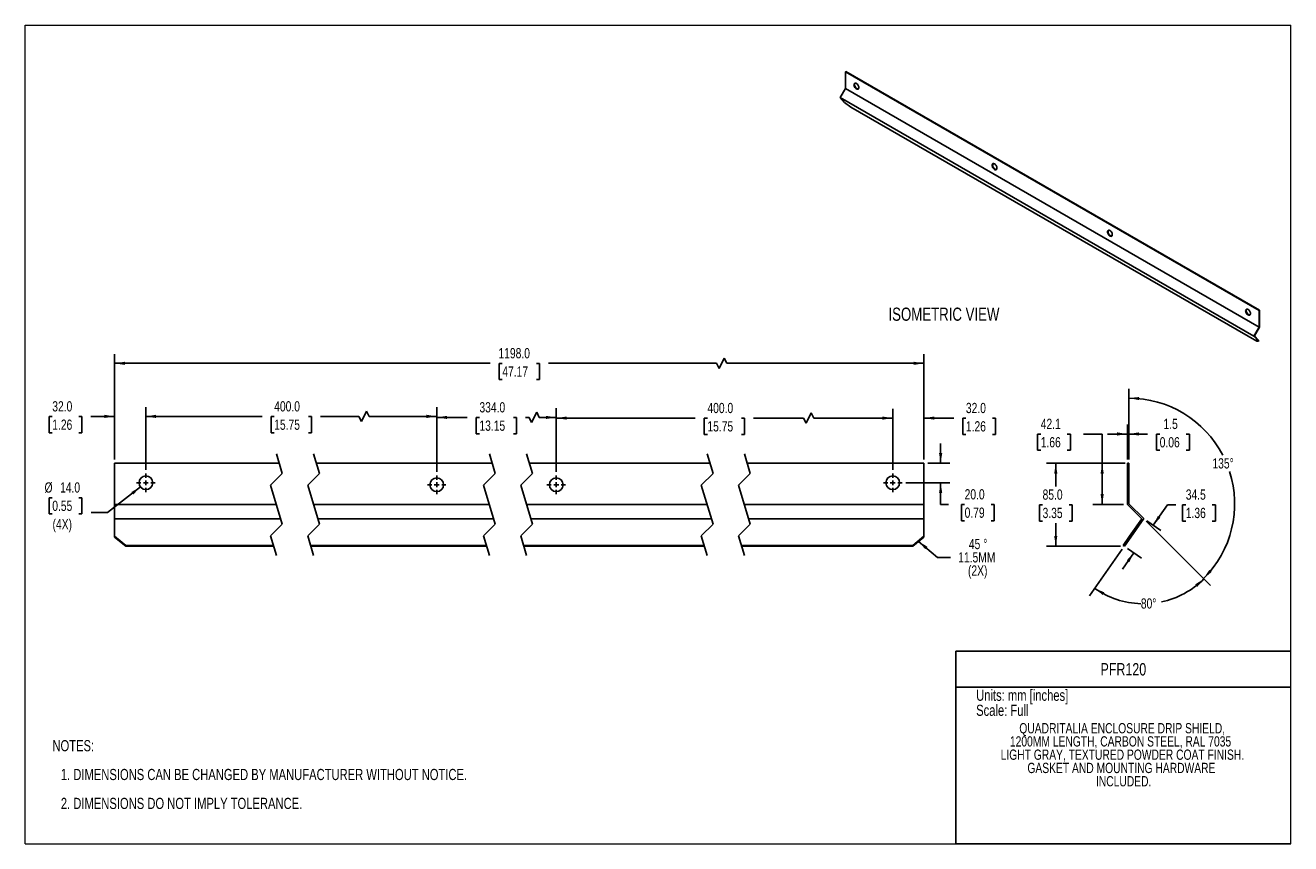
# Model space of a CAD drawing. Header units: millimetres. Extents: x 0 to 1295, y 0 to 838.
import ezdxf

# ---------------------------------------------------------------- set-up
doc = ezdxf.new("R2010")
doc.units = ezdxf.units.MM
doc.header["$LTSCALE"] = 3
doc.linetypes.add('CENTERX2', pattern=[20.32, 12.7, -2.54, 2.54, -2.54])
doc.layers.add('CENTER', color=40, linetype='CENTERX2')
doc.layers.add('DIMENSIONS', color=140, linetype='Continuous', lineweight=25)
doc.layers.add('TEXT', color=140, linetype='Continuous', lineweight=25)
doc.styles.add('SLDTEXTSTYLE0', font='TXT', dxfattribs={"width": 0.75})
doc.dimstyles.new('SLDDIMSTYLE0', dxfattribs={"dimtxt": 10.5, "dimasz": 10.5, "dimexe": 0, "dimexo": 0.0625, "dimgap": 2.625, "dimtad": 0, "dimtih": 1, "dimtoh": 1, "dimdec": 1, "dimrnd": 1e-09, "dimzin": 4, "dimdsep": 46, "dimtxsty": 'SLDTEXTSTYLE0', "dimsah": 1, "dimcen": 0.09, "dimadec": 0, "dimazin": 1, "dimtfac": 1, "dimtdec": 1, "dimtmove": 0, "dimatfit": 0, "dimfxl": 1, "dimfrac": 2, "dimtolj": 1, "dimtzin": 12, "dimarcsym": 0})
doc.dimstyles.new('SLDDIMSTYLE1', dxfattribs={"dimtxt": 10.5, "dimasz": 10.5, "dimexe": 0, "dimexo": 0.0625, "dimgap": 2.625, "dimtad": 0, "dimtih": 1, "dimtoh": 1, "dimdec": 1, "dimrnd": 1e-09, "dimzin": 4, "dimdsep": 46, "dimtxsty": 'SLDTEXTSTYLE0', "dimsah": 1, "dimcen": 0, "dimadec": 0, "dimazin": 1, "dimtfac": 1, "dimtdec": 1, "dimtofl": 0, "dimtmove": 0, "dimatfit": 3, "dimfxl": 1, "dimfrac": 2, "dimtolj": 1, "dimtzin": 12, "dimarcsym": 0})
doc.dimstyles.new('SLDDIMSTYLE2', dxfattribs={"dimtxt": 10.5, "dimasz": 10.5, "dimexe": 0, "dimexo": 0.0625, "dimgap": 2.625, "dimtad": 0, "dimtih": 1, "dimtoh": 1, "dimdec": 1, "dimrnd": 1e-09, "dimzin": 4, "dimdsep": 46, "dimtxsty": 'SLDTEXTSTYLE0', "dimsah": 1, "dimcen": 0.09, "dimadec": 0, "dimazin": 1, "dimtfac": 1, "dimtdec": 1, "dimtofl": 0, "dimtmove": 0, "dimatfit": 3, "dimfxl": 1, "dimfrac": 2, "dimtolj": 1, "dimtzin": 12, "dimarcsym": 0})
doc.dimstyles.new('SLDDIMSTYLE3', dxfattribs={"dimtxt": 0.18, "dimasz": 10.5, "dimexe": 0, "dimexo": 0.0625, "dimgap": 0, "dimtad": 0, "dimtih": 1, "dimtoh": 1, "dimdec": 0, "dimrnd": 1e-09, "dimzin": 0, "dimdsep": 46, "dimtxsty": 'Standard', "dimsah": 1, "dimcen": 0.09, "dimadec": 0, "dimazin": 0, "dimtfac": 10.5, "dimtdec": 0, "dimtofl": 0, "dimtmove": 0, "dimatfit": 3, "dimfxl": 1, "dimfrac": 2, "dimtolj": 1, "dimtzin": 0, "dimarcsym": 0})
doc.dimstyles.new('SLDDIMSTYLE4', dxfattribs={"dimtxt": 10.5, "dimasz": 10.5, "dimexe": 0, "dimexo": 0.0625, "dimgap": 2.625, "dimtad": 0, "dimtih": 1, "dimtoh": 1, "dimdec": 1, "dimrnd": 1e-09, "dimzin": 12, "dimdsep": 46, "dimtxsty": 'SLDTEXTSTYLE0', "dimsah": 1, "dimcen": 0.09, "dimadec": 0, "dimazin": 3, "dimtfac": 1, "dimtdec": 1, "dimtofl": 0, "dimtmove": 0, "dimatfit": 3, "dimfxl": 1, "dimfrac": 2, "dimtolj": 1, "dimtzin": 12, "dimarcsym": 0})
doc.dimstyles.new('SLDDIMSTYLE5', dxfattribs={"dimtxt": 10.5, "dimasz": 10.5, "dimexe": 0, "dimexo": 0.0625, "dimgap": 2.625, "dimtad": 0, "dimtih": 1, "dimtoh": 1, "dimdec": 1, "dimrnd": 1e-09, "dimzin": 12, "dimdsep": 46, "dimtxsty": 'SLDTEXTSTYLE0', "dimsah": 1, "dimcen": 0.09, "dimadec": 0, "dimazin": 3, "dimtfac": 1, "dimtdec": 1, "dimtmove": 0, "dimatfit": 0, "dimfxl": 1, "dimfrac": 2, "dimtolj": 1, "dimtzin": 12, "dimarcsym": 0})
doc.dimstyles.new('SLDDIMSTYLE6', dxfattribs={"dimtxt": 10.5, "dimasz": 10.5, "dimexe": 0, "dimexo": 0.0625, "dimgap": 2.625, "dimtad": 0, "dimtih": 1, "dimtoh": 1, "dimdec": 4, "dimlfac": 3, "dimzin": 12, "dimdsep": 46, "dimtxsty": 'SLDTEXTSTYLE0', "dimsah": 1, "dimcen": 0.09, "dimadec": 0, "dimazin": 3, "dimtfac": 1, "dimtdec": 0, "dimtofl": 0, "dimtmove": 0, "dimatfit": 3, "dimfxl": 1, "dimfrac": 2, "dimtolj": 1, "dimtzin": 12, "dimarcsym": 0})

# ---------------------------------------------------------------- blocks, each defined once
blk = doc.blocks.new('SW_NOTE_0')
at = {"layer": 'TEXT', "color": 0, "char_height": 11.43, "attachment_point": 1, "style": 'SLDTEXTSTYLE0'}
for s, insert in [('NOTES:', (0, 14.7)), ('1. DIMENSIONS CAN BE CHANGED BY MANUFACTURER WITHOUT NOTICE.', (8.6, -14.8)), ('2. DIMENSIONS DO NOT IMPLY TOLERANCE.', (8.6, -44.4))]:
    blk.add_mtext(s, dxfattribs=dict(at, insert=insert))
blk = doc.blocks.new('SW_NOTE_0_1')
at = {"layer": 'TEXT', "color": 0, "char_height": 10.5, "attachment_point": 2, "style": 'SLDTEXTSTYLE0'}
for s, insert in [('QUADRITALIA ENCLOSURE DRIP SHIELD,', (128.1, 13.5)), ('1200MM LENGTH, CARBON STEEL, RAL 7035', (126.4, 0)), ('LIGHT GRAY, TEXTURED POWDER COAT FINISH.', (128.3, -13.6)), ('GASKET AND MOUNTING HARDWARE', (127.3, -27.2)), ('INCLUDED.', (129.6, -40.8))]:
    blk.add_mtext(s, dxfattribs=dict(at, insert=insert))
blk = doc.blocks.new('_D')
at = {"layer": 'DIMENSIONS'}
for p, q in [((937, 389.6), (937, 409.8)), ((923.8, 389.6), (946.6, 389.6)), ((901.3, 369.6), (946.6, 369.6)), ((937, 347.5), (937, 369.6)), ((945, 347.5), (937, 347.5)), ((961.6, 347.4), (958.4, 347.4)), ((958.4, 347.4), (958.4, 330.8)), ((988.8, 347.4), (992, 347.4)), ((992, 347.4), (992, 330.8)), ((958.4, 330.8), (961.6, 330.8)), ((992, 330.8), (988.8, 330.8))]:
    blk.add_line(p, q, dxfattribs=at)
for points in [[(937, 389.6), (938.7, 400.1), (935.4, 400.1)], [(937, 369.6), (935.4, 359.1), (938.7, 359.1)]]:
    blk.add_solid(points, dxfattribs=at)
at = {"layer": 'DIMENSIONS', "char_height": 10.5, "attachment_point": 1, "style": 'SLDTEXTSTYLE0'}
for s, insert in [('20.0', (961.6, 363.1)), ('0.79', (961.6, 344.3))]:
    blk.add_mtext(s, dxfattribs=dict(at, insert=insert))
blk = doc.blocks.new('_D_1')
at = {"layer": 'DIMENSIONS'}
for p, q in [((888, 383), (888, 445.4)), ((920, 393.5), (920, 445.4)), ((888, 435.9), (867.8, 435.9)), ((920, 435.9), (950.5, 435.9)), ((962.9, 435.8), (959.7, 435.8)), ((959.7, 435.8), (959.7, 419.2)), ((990.1, 435.8), (993.3, 435.8)), ((993.3, 435.8), (993.3, 419.2)), ((959.7, 419.2), (962.9, 419.2)), ((993.3, 419.2), (990.1, 419.2))]:
    blk.add_line(p, q, dxfattribs=at)
for points in [[(888, 435.9), (877.5, 437.5), (877.5, 434.3)], [(920, 435.9), (930.5, 434.3), (930.5, 437.5)]]:
    blk.add_solid(points, dxfattribs=at)
at = {"layer": 'DIMENSIONS', "char_height": 10.5, "attachment_point": 1, "style": 'SLDTEXTSTYLE0'}
for s, insert in [('32.0', (962.9, 451.5)), ('1.26', (962.9, 432.7))]:
    blk.add_mtext(s, dxfattribs=dict(at, insert=insert))
blk = doc.blocks.new('_D_2')
at = {"layer": 'DIMENSIONS'}
for p, q in [((91.4, 393.5), (91.4, 447.2)), ((123.4, 383), (123.4, 447.2)), ((27.6, 437.6), (24.4, 437.6)), ((24.4, 437.6), (24.4, 420.9)), ((54.8, 437.6), (58, 437.6)), ((58, 437.6), (58, 420.9)), ((91.4, 437.6), (67.2, 437.6)), ((123.4, 437.6), (143.6, 437.6)), ((24.4, 420.9), (27.6, 420.9)), ((58, 420.9), (54.8, 420.9))]:
    blk.add_line(p, q, dxfattribs=at)
for points in [[(91.4, 437.6), (80.9, 439.3), (80.9, 436)], [(123.4, 437.6), (133.9, 436), (133.9, 439.3)]]:
    blk.add_solid(points, dxfattribs=at)
at = {"layer": 'DIMENSIONS', "char_height": 10.5, "attachment_point": 1, "style": 'SLDTEXTSTYLE0'}
for s, insert in [('32.0', (27.6, 453.2)), ('1.26', (27.6, 434.4))]:
    blk.add_mtext(s, dxfattribs=dict(at, insert=insert))
blk = doc.blocks.new('_D_3')
at = {"layer": 'DIMENSIONS'}
for p, q in [((117.9, 365.4), (84.1, 339.3)), ((27.6, 354.4), (24.4, 354.4)), ((24.4, 354.4), (24.4, 337.8)), ((54.8, 354.4), (58, 354.4)), ((58, 354.4), (58, 337.8)), ((24.4, 337.8), (27.6, 337.8)), ((58, 337.8), (54.8, 337.8)), ((84.1, 339.3), (67.5, 339.3))]:
    blk.add_line(p, q, dxfattribs=at)
blk.add_solid([(117.9, 365.4), (108.6, 360.2), (110.6, 357.7)], dxfattribs=at)
at = {"layer": 'DIMENSIONS', "char_height": 10.5, "attachment_point": 1, "style": 'SLDTEXTSTYLE0'}
for s, insert in [('%%c', (19.7, 370.1)), ('14.0', (35.6, 370.1)), ('0.55', (27.6, 351.3)), ('(4X)', (27.9, 332.5))]:
    blk.add_mtext(s, dxfattribs=dict(at, insert=insert))
blk = doc.blocks.new('_D_4')
at = {"layer": 'DIMENSIONS'}
for p, q in [((123.4, 383), (123.4, 447.2)), ((349.4, 442.9), (344.1, 432.4)), ((352, 437.6), (349.4, 442.9)), ((421.2, 381), (421.2, 447.2)), ((123.4, 437.6), (242.4, 437.6)), ((254.8, 437.6), (251.6, 437.6)), ((251.6, 437.6), (251.6, 420.9)), ((289.8, 437.6), (293, 437.6)), ((293, 437.6), (293, 420.9)), ((341.5, 437.6), (302.2, 437.6)), ((344.1, 432.4), (341.5, 437.6)), ((421.2, 437.6), (352, 437.6)), ((251.6, 420.9), (254.8, 420.9)), ((293, 420.9), (289.8, 420.9))]:
    blk.add_line(p, q, dxfattribs=at)
for points in [[(123.4, 437.6), (133.9, 436), (133.9, 439.3)], [(421.2, 437.6), (410.7, 439.3), (410.7, 436)]]:
    blk.add_solid(points, dxfattribs=at)
at = {"layer": 'DIMENSIONS', "char_height": 10.5, "attachment_point": 1, "style": 'SLDTEXTSTYLE0'}
for s, insert in [('400.0', (254.8, 453.2)), ('15.75', (254.8, 434.4))]:
    blk.add_mtext(s, dxfattribs=dict(at, insert=insert))
blk = doc.blocks.new('_D_5')
at = {"layer": 'DIMENSIONS'}
for p, q in [((421.2, 381), (421.2, 446.1)), ((523.6, 441.9), (518.3, 431.4)), ((526.2, 436.6), (523.6, 441.9)), ((543.6, 381), (543.6, 446.1)), ((421.2, 436.6), (452.5, 436.6)), ((464.9, 436.5), (461.7, 436.5)), ((461.7, 436.5), (461.7, 419.9)), ((499.8, 436.5), (503, 436.5)), ((503, 436.5), (503, 419.9)), ((515.7, 436.6), (512.2, 436.6)), ((518.3, 431.4), (515.7, 436.6)), ((543.6, 436.6), (526.2, 436.6)), ((461.7, 419.9), (464.9, 419.9)), ((503, 419.9), (499.8, 419.9))]:
    blk.add_line(p, q, dxfattribs=at)
for points in [[(421.2, 436.6), (431.7, 435), (431.7, 438.2)], [(543.6, 436.6), (533.1, 438.2), (533.1, 435)]]:
    blk.add_solid(points, dxfattribs=at)
at = {"layer": 'DIMENSIONS', "char_height": 10.5, "attachment_point": 1, "style": 'SLDTEXTSTYLE0'}
for s, insert in [('334.0', (464.9, 452.2)), ('13.15', (464.9, 433.4))]:
    blk.add_mtext(s, dxfattribs=dict(at, insert=insert))
blk = doc.blocks.new('_D_6')
at = {"layer": 'DIMENSIONS'}
for p, q in [((543.6, 381), (543.6, 445.4)), ((804.5, 441.2), (799.3, 430.7)), ((807.1, 435.9), (804.5, 441.2)), ((888, 383), (888, 445.4)), ((543.6, 435.9), (685.9, 435.9)), ((698.3, 435.8), (695.1, 435.8)), ((695.1, 435.8), (695.1, 419.2)), ((733.2, 435.8), (736.4, 435.8)), ((736.4, 435.8), (736.4, 419.2)), ((796.6, 435.9), (745.6, 435.9)), ((799.3, 430.7), (796.6, 435.9)), ((888, 435.9), (807.1, 435.9)), ((695.1, 419.2), (698.3, 419.2)), ((736.4, 419.2), (733.2, 419.2))]:
    blk.add_line(p, q, dxfattribs=at)
for points in [[(543.6, 435.9), (554.1, 434.3), (554.1, 437.5)], [(888, 435.9), (877.5, 437.5), (877.5, 434.3)]]:
    blk.add_solid(points, dxfattribs=at)
at = {"layer": 'DIMENSIONS', "char_height": 10.5, "attachment_point": 1, "style": 'SLDTEXTSTYLE0'}
for s, insert in [('400.0', (698.3, 451.5)), ('15.75', (698.3, 432.7))]:
    blk.add_mtext(s, dxfattribs=dict(at, insert=insert))
blk = doc.blocks.new('_D_7')
at = {"layer": 'DIMENSIONS'}
for p, q in [((91.4, 393.5), (91.4, 501.5)), ((715.5, 497.3), (710.2, 486.8)), ((718.1, 492), (715.5, 497.3)), ((920, 393.5), (920, 501.5)), ((91.4, 492), (475.9, 492)), ((488.3, 491.9), (485.1, 491.9)), ((485.1, 491.9), (485.1, 475.3)), ((523.2, 491.9), (526.4, 491.9)), ((526.4, 491.9), (526.4, 475.3)), ((707.6, 492), (535.6, 492)), ((710.2, 486.8), (707.6, 492)), ((920, 492), (718.1, 492)), ((485.1, 475.3), (488.3, 475.3)), ((526.4, 475.3), (523.2, 475.3))]:
    blk.add_line(p, q, dxfattribs=at)
for points in [[(91.4, 492), (101.9, 490.4), (101.9, 493.6)], [(920, 492), (909.5, 493.6), (909.5, 490.4)]]:
    blk.add_solid(points, dxfattribs=at)
at = {"layer": 'DIMENSIONS', "char_height": 10.5, "attachment_point": 1, "style": 'SLDTEXTSTYLE0'}
for s, insert in [('1198.0', (484.4, 507.6)), ('47.17', (488.3, 488.8))]:
    blk.add_mtext(s, dxfattribs=dict(at, insert=insert))
blk = doc.blocks.new('SW_NOTE_0_2')
at = {"layer": 'TEXT', "color": 0, "char_height": 10.5, "attachment_point": 2, "style": 'SLDTEXTSTYLE0'}
for s, insert in [('45', (24.6, 19)), ('%%d', (35.6, 19)), ('11.5MM', (26.9, 5.4)), ('(2X)', (27.8, -8.2))]:
    blk.add_mtext(s, dxfattribs=dict(at, insert=insert))
blk = doc.blocks.new('SW_CENTERMARKSYMBOL_0')
at = {"layer": 'CENTER', "color": 0}
for p, q in [((-5.1, 0), (-9.5, 0)), ((0, 0), (-2.5, 0)), ((0, 5.1), (0, 9.5)), ((0, 0), (0, 2.5)), ((0, 0), (0, -2.5)), ((0, 0), (2.5, 0)), ((5.1, 0), (9.5, 0)), ((0, -5.1), (0, -9.5))]:
    blk.add_line(p, q, dxfattribs=at)
blk = doc.blocks.new('SW_CENTERMARKSYMBOL_1')
at = {"layer": 'CENTER', "color": 0}
for p, q in [((-5.1, 0), (-9.5, 0)), ((0, 0), (-2.5, 0)), ((0, 5.1), (0, 9.5)), ((0, 0), (0, 2.5)), ((0, 0), (0, -2.5)), ((0, 0), (2.5, 0)), ((5.1, 0), (9.5, 0)), ((0, -5.1), (0, -9.5))]:
    blk.add_line(p, q, dxfattribs=at)
blk = doc.blocks.new('SW_CENTERMARKSYMBOL_2')
at = {"layer": 'CENTER', "color": 0}
for p, q in [((-5.1, 0), (-9.5, 0)), ((0, 0), (-2.5, 0)), ((0, 5.1), (0, 9.5)), ((0, 0), (0, 2.5)), ((0, 0), (0, -2.5)), ((0, 0), (2.5, 0)), ((5.1, 0), (9.5, 0)), ((0, -5.1), (0, -9.5))]:
    blk.add_line(p, q, dxfattribs=at)
blk = doc.blocks.new('SW_CENTERMARKSYMBOL_3')
at = {"layer": 'CENTER', "color": 0}
for p, q in [((-5.1, 0), (-9.5, 0)), ((0, 0), (-2.5, 0)), ((0, 5.1), (0, 9.5)), ((0, 0), (0, 2.5)), ((0, 0), (0, -2.5)), ((0, 0), (2.5, 0)), ((5.1, 0), (9.5, 0)), ((0, -5.1), (0, -9.5))]:
    blk.add_line(p, q, dxfattribs=at)
blk = doc.blocks.new('_D_8')
at = {"layer": 'DIMENSIONS'}
for p, q in [((1039.5, 419.6), (1036.3, 419.6)), ((1036.3, 419.6), (1036.3, 402.9)), ((1066.7, 419.6), (1069.9, 419.6)), ((1069.9, 419.6), (1069.9, 402.9)), ((1083.3, 419.6), (1102.4, 419.6)), ((1102.4, 419.6), (1102.4, 389.6)), ((1036.3, 402.9), (1039.5, 402.9)), ((1069.9, 402.9), (1066.7, 402.9)), ((1124.4, 389.6), (1092.9, 389.6)), ((1102.4, 347.5), (1102.4, 389.6)), ((1124.4, 347.5), (1092.9, 347.5))]:
    blk.add_line(p, q, dxfattribs=at)
for points in [[(1102.4, 389.6), (1100.8, 379.1), (1104, 379.1)], [(1102.4, 347.5), (1104, 358), (1100.8, 358)]]:
    blk.add_solid(points, dxfattribs=at)
at = {"layer": 'DIMENSIONS', "char_height": 10.5, "attachment_point": 1, "style": 'SLDTEXTSTYLE0'}
for s, insert in [('42.1', (1039.5, 435.2)), ('1.66', (1039.5, 416.4))]:
    blk.add_mtext(s, dxfattribs=dict(at, insert=insert))
blk = doc.blocks.new('_D_9')
at = {"layer": 'DIMENSIONS'}
for p, q in [((1128.2, 393.5), (1128.2, 429.2)), ((1129.7, 393.5), (1129.7, 429.2)), ((1128.2, 419.6), (1108, 419.6)), ((1129.7, 419.6), (1148.9, 419.6)), ((1161.3, 419.6), (1158.1, 419.6)), ((1158.1, 419.6), (1158.1, 402.9)), ((1188.5, 419.6), (1191.7, 419.6)), ((1191.7, 419.6), (1191.7, 402.9)), ((1158.1, 402.9), (1161.3, 402.9)), ((1191.7, 402.9), (1188.5, 402.9))]:
    blk.add_line(p, q, dxfattribs=at)
for points in [[(1128.2, 419.6), (1117.7, 421.3), (1117.7, 418)], [(1129.7, 419.6), (1140.2, 418), (1140.2, 421.3)]]:
    blk.add_solid(points, dxfattribs=at)
at = {"layer": 'DIMENSIONS', "char_height": 10.5, "attachment_point": 1, "style": 'SLDTEXTSTYLE0'}
for s, insert in [('1.5', (1165.2, 435.2)), ('0.06', (1161.3, 416.4))]:
    blk.add_mtext(s, dxfattribs=dict(at, insert=insert))
blk = doc.blocks.new('_D_10')
at = {"layer": 'DIMENSIONS'}
for p, q in [((1125.9, 389.6), (1045.4, 389.6)), ((1054.9, 389.6), (1054.9, 366)), ((1041.4, 347.1), (1038.2, 347.1)), ((1038.2, 347.1), (1038.2, 330.4)), ((1068.5, 347.1), (1071.7, 347.1)), ((1071.7, 347.1), (1071.7, 330.4)), ((1038.2, 330.4), (1041.4, 330.4)), ((1054.9, 304.7), (1054.9, 328.3)), ((1071.7, 330.4), (1068.5, 330.4)), ((1121.3, 304.7), (1045.4, 304.7))]:
    blk.add_line(p, q, dxfattribs=at)
for points in [[(1054.9, 389.6), (1053.3, 379.1), (1056.5, 379.1)], [(1054.9, 304.7), (1056.5, 315.2), (1053.3, 315.2)]]:
    blk.add_solid(points, dxfattribs=at)
at = {"layer": 'DIMENSIONS', "char_height": 10.5, "attachment_point": 1, "style": 'SLDTEXTSTYLE0'}
for s, insert in [('85.0', (1041.4, 362.8)), ('3.35', (1041.4, 344))]:
    blk.add_mtext(s, dxfattribs=dict(at, insert=insert))
blk = doc.blocks.new('_D_11')
at = {"layer": 'DIMENSIONS'}
for p, q in [((1129.7, 393.5), (1129.7, 465.9)), ((1147.6, 330.3), (1213, 264.9))]:
    blk.add_line(p, q, dxfattribs=at)
for start, end in [(27.3654, 90), (315, 17.8005)]:
    blk.add_arc((1129.7, 348.1), 108.3, start, end, dxfattribs=at)
for points in [[(1129.7, 456.4), (1140.1, 454.3), (1140.3, 457.5)], [(1206.3, 271.6), (1214.5, 278.3), (1212.1, 280.5)]]:
    blk.add_solid(points, dxfattribs=at)
at = {"layer": 'DIMENSIONS', "insert": (1215.3, 394.8), "char_height": 10.5, "attachment_point": 1, "style": 'SLDTEXTSTYLE0'}
blk.add_mtext('135°', dxfattribs=at)
blk = doc.blocks.new('_D_12')
at = {"layer": 'DIMENSIONS'}
for p, q in [((1147.6, 330.3), (1213.3, 264.6)), ((1122.9, 301.6), (1089.5, 253.7))]:
    blk.add_line(p, q, dxfattribs=at)
for start, end in [(235, 268.0529), (282.022, 315)]:
    blk.add_arc((1144.9, 332.9), 87.2, start, end, dxfattribs=at)
for points in [[(1094.9, 261.5), (1103, 254.7), (1104.7, 257.4)], [(1206.6, 271.3), (1197.6, 265.6), (1199.8, 263.1)]]:
    blk.add_solid(points, dxfattribs=at)
at = {"layer": 'DIMENSIONS', "insert": (1142, 251.3), "char_height": 10.5, "attachment_point": 1, "style": 'SLDTEXTSTYLE0'}
blk.add_mtext('80°', dxfattribs=at)
blk = doc.blocks.new('_D_13')
at = {"layer": 'DIMENSIONS'}
for p, q in [((1154.7, 326.1), (1169.4, 347.2)), ((1169.4, 347.2), (1177.7, 347.2)), ((1188, 347.1), (1184.8, 347.1)), ((1184.8, 347.1), (1184.8, 330.4)), ((1215.1, 347.1), (1218.3, 347.1)), ((1218.3, 347.1), (1218.3, 330.4)), ((1148, 330.8), (1162.5, 320.7)), ((1184.8, 330.4), (1188, 330.4)), ((1218.3, 330.4), (1215.1, 330.4)), ((1128.3, 302.5), (1142.7, 292.4)), ((1134.9, 297.9), (1123.3, 281.3))]:
    blk.add_line(p, q, dxfattribs=at)
for points in [[(1154.7, 326.1), (1162, 333.8), (1159.4, 335.7)], [(1134.9, 297.9), (1127.5, 290.2), (1130.2, 288.3)]]:
    blk.add_solid(points, dxfattribs=at)
at = {"layer": 'DIMENSIONS', "char_height": 10.5, "attachment_point": 1, "style": 'SLDTEXTSTYLE0'}
for s, insert in [('34.5', (1188, 362.8)), ('1.36', (1188, 344))]:
    blk.add_mtext(s, dxfattribs=dict(at, insert=insert))

msp = doc.modelspace()

# ---------------------------------------------------------------- linework, layer by layer
at = {"color": 7, "linetype": 'Continuous', "lineweight": 18, "true_color": 0xffffff}
for p, q in [((0, 0), (0, 838.2)), ((0, 838.2), (1295.4, 838.2)), ((1295.4, 0), (1295.4, 838.2)), ((0, 0), (1295.4, 0))]:
    msp.add_line(p, q, dxfattribs=at)
for p, q in [((839.498718, 790.525607), (840.029048, 790.83176)), ((839.498718, 790.525607), (839.498718, 773.582385)), ((1263.05568, 546.011377), (839.498718, 790.525607)), ((840.029048, 790.83176), (1263.58601, 546.31753)), ((839.498718, 773.582385), (834.123718, 764.272612)), ((839.498718, 773.582385), (1263.05568, 529.068155)), ((1257.68068, 519.758382), (834.123718, 764.272612)), ((834.123718, 764.272612), (838.787885, 759.273161)), ((845.185833, 754.426262), (838.787885, 759.273161)), ((1260.611067, 514.60638), (845.185833, 754.426262)), ((1263.58601, 546.31753), (1263.05568, 546.011377)), ((1263.05568, 546.011377), (1263.05568, 529.068155)), ((1263.58601, 546.31753), (1263.58601, 529.120642)), ((1263.05568, 529.068155), (1257.68068, 519.758382)), ((1257.68068, 519.758382), (1262.344847, 514.758932)), ((1263.58601, 529.120642), (1258.370342, 520.08684)), ((1262.779268, 515.360979), (1258.370342, 520.08684)), ((1262.344847, 514.758932), (1260.611067, 514.60638)), ((1262.344847, 514.758932), (1262.779268, 515.360979)), ((259.905103, 389.649885), (91.441366, 389.649885)), ((91.441366, 389.649885), (91.441366, 347.528566)), ((477.895202, 389.649885), (298.005091, 389.649885)), ((700.910361, 389.649885), (515.995206, 389.649885)), ((919.991543, 389.649885), (739.010354, 389.649885)), ((919.991543, 347.528566), (919.991543, 389.649885)), ((1128.21901, 347.528566), (1128.21901, 389.649886)), ((1129.71901, 389.649886), (1128.21901, 389.649886)), ((1129.71901, 389.649886), (1129.71901, 348.149886)), ((91.441366, 347.528566), (256.939951, 347.528566)), ((91.441366, 347.528566), (91.441366, 332.77643)), ((295.039969, 347.528566), (474.930065, 347.528566)), ((513.030068, 347.528566), (697.945238, 347.528566)), ((736.045232, 347.528566), (919.991543, 347.528566)), ((919.991543, 332.77643), (919.991543, 347.528566)), ((1142.971146, 332.77643), (1128.21901, 347.528566)), ((1129.71901, 348.149886), (1144.921806, 332.947091)), ((91.441366, 314.96696), (91.441366, 332.77643)), ((91.441366, 332.77643), (261.364851, 332.77643)), ((299.464839, 332.77643), (479.354957, 332.77643)), ((517.454953, 332.77643), (702.370108, 332.77643)), ((740.470131, 332.77643), (919.991543, 332.77643)), ((919.991543, 314.96696), (919.991543, 332.77643)), ((1130.50082, 314.966958), (1142.971146, 332.77643)), ((1144.921806, 332.947091), (1131.729548, 314.106594)), ((91.441366, 314.106593), (91.441366, 314.96696)), ((91.441366, 314.96696), (102.941367, 305.54671)), ((91.441366, 314.106593), (102.941367, 304.686347)), ((908.491542, 305.54671), (919.991543, 314.96696)), ((908.491542, 304.686347), (919.991543, 314.106593)), ((919.991543, 314.106593), (919.991543, 314.96696)), ((1123.904691, 305.54671), (1130.50082, 314.966958)), ((1125.133419, 304.686345), (1131.729548, 314.106594)), ((1131.729548, 314.106594), (1130.50082, 314.966958)), ((102.941367, 305.54671), (102.941367, 304.686347)), ((102.941367, 305.54671), (253.932986, 305.54671)), ((102.941367, 304.686347), (254.191044, 304.686347)), ((292.033004, 305.54671), (471.9231, 305.54671)), ((292.291062, 304.686347), (472.181166, 304.686347)), ((510.023103, 305.54671), (694.938273, 305.54671)), ((510.281162, 304.686347), (695.196332, 304.686347)), ((733.038267, 305.54671), (908.491542, 305.54671)), ((733.296325, 304.686347), (908.491542, 304.686347)), ((908.491542, 305.54671), (908.491542, 304.686347)), ((1123.904691, 305.54671), (1125.133419, 304.686345))]:
    msp.add_line(p, q)
at = {"color": 140, "linetype": 'Continuous', "lineweight": 18, "true_color": 0x00bfff}
msp.add_line((1295.399839, -0.000051), (1295.399839, 197.282243), dxfattribs=at)
at = {"flags": 128}
for points in [[(853.2873, 774.40022), (853.22525, 773.800099), (853.042211, 773.301713), (852.747361, 772.930053), (852.355485, 772.703754), (851.886234, 772.634165), (851.363138, 772.724775), (850.812426, 772.971041), (850.261715, 773.360613), (849.738619, 773.873957), (849.269368, 774.485332), (848.877492, 775.16408), (848.582642, 775.876168), (848.399603, 776.585886), (848.337553, 777.257648), (848.399603, 777.857768), (848.582642, 778.356154), (848.877492, 778.727815), (849.269368, 778.954113), (849.738619, 779.023702), (850.261715, 778.933092), (850.812426, 778.686827), (851.363138, 778.297254), (851.886234, 777.78391), (852.355485, 777.172536), (852.747361, 776.493787), (853.042211, 775.7817), (853.22525, 775.071981), (853.2873, 774.40022)], [(849.347935, 778.978188), (849.112972, 778.662307), (848.929933, 778.163921), (848.867883, 777.563801), (848.929933, 776.892039), (849.112972, 776.182321), (849.407822, 775.470233), (849.799698, 774.791485), (850.268949, 774.18011), (850.792045, 773.666766), (851.342756, 773.277194), (851.893468, 773.030928), (852.416564, 772.940318), (852.807248, 772.985832)], [(994.708656, 691.942868), (994.646606, 691.342747), (994.463567, 690.844361), (994.168717, 690.472701), (993.776841, 690.246402), (993.30759, 690.176813), (992.784494, 690.267423), (992.233783, 690.513689), (991.683071, 690.903261), (991.159975, 691.416605), (990.690724, 692.02798), (990.298848, 692.706728), (990.003998, 693.418816), (989.820959, 694.128534), (989.758909, 694.800296), (989.820959, 695.400416), (990.003998, 695.898802), (990.298848, 696.270463), (990.690724, 696.496761), (991.159975, 696.56635), (991.683071, 696.47574), (992.233783, 696.229475), (992.784494, 695.839902), (993.30759, 695.326558), (993.776841, 694.715184), (994.168717, 694.036435), (994.463567, 693.324348), (994.646606, 692.614629), (994.708656, 691.942868)], [(990.769291, 696.520836), (990.534328, 696.204955), (990.351289, 695.706569), (990.289239, 695.106449), (990.351289, 694.434687), (990.534328, 693.724969), (990.829178, 693.012881), (991.221054, 692.334133), (991.690305, 691.722758), (992.213401, 691.209414), (992.764113, 690.819842), (993.314824, 690.573576), (993.83792, 690.482966), (994.228604, 690.52848)], [(1112.795489, 623.77279), (1112.733439, 623.17267), (1112.550399, 622.674284), (1112.255549, 622.302624), (1111.863674, 622.076325), (1111.394423, 622.006736), (1110.871326, 622.097346), (1110.320615, 622.343612), (1109.769904, 622.733184), (1109.246808, 623.246528), (1108.777557, 623.857903), (1108.385681, 624.536651), (1108.090831, 625.248738), (1107.907792, 625.958457), (1107.845741, 626.630219), (1107.907792, 627.230339), (1108.090831, 627.728725), (1108.385681, 628.100385), (1108.777557, 628.326684), (1109.246808, 628.396273), (1109.769904, 628.305663), (1110.320615, 628.059397), (1110.871326, 627.669825), (1111.394423, 627.156481), (1111.863674, 626.545106), (1112.255549, 625.866358), (1112.550399, 625.154271), (1112.733439, 624.444552), (1112.795489, 623.77279)], [(1108.856123, 628.350759), (1108.621161, 628.034878), (1108.438122, 627.536492), (1108.376071, 626.936372), (1108.438122, 626.26461), (1108.621161, 625.554891), (1108.916011, 624.842804), (1109.307887, 624.164056), (1109.777138, 623.552681), (1110.300234, 623.039337), (1110.850945, 622.649765), (1111.401656, 622.403499), (1111.924753, 622.312889), (1112.315437, 622.358403)], [(1254.216845, 542.94852), (1254.154795, 542.3484), (1253.971755, 541.850014), (1253.676905, 541.478353), (1253.28503, 541.252055), (1252.815779, 541.182466), (1252.292682, 541.273076), (1251.741971, 541.519341), (1251.19126, 541.908913), (1250.668164, 542.422257), (1250.198913, 543.033632), (1249.807037, 543.712381), (1249.512187, 544.424468), (1249.329148, 545.134186), (1249.267098, 545.805948), (1249.329148, 546.406068), (1249.512187, 546.904454), (1249.807037, 547.276115), (1250.198913, 547.502413), (1250.668164, 547.572002), (1251.19126, 547.481392), (1251.741971, 547.235127), (1252.292682, 546.845555), (1252.815779, 546.332211), (1253.28503, 545.720836), (1253.676905, 545.042087), (1253.971755, 544.33), (1254.154795, 543.620282), (1254.216845, 542.94852)], [(1250.27748, 547.526489), (1250.042517, 547.210607), (1249.859478, 546.712221), (1249.797428, 546.112101), (1249.859478, 545.440339), (1250.042517, 544.730621), (1250.337367, 544.018534), (1250.729243, 543.339785), (1251.198494, 542.72841), (1251.72159, 542.215066), (1252.272301, 541.825494), (1252.823013, 541.579229), (1253.346109, 541.488619), (1253.736793, 541.534132)]]:
    msp.add_lwpolyline(points, dxfattribs=at)
for centre in [(123.441317, 369.649875), (887.99154, 369.649888), (421.163817, 367.649887), (543.553773, 367.649887)]:
    msp.add_circle(centre, 7)
at = {"layer": 'DIMENSIONS', "color": 140, "true_color": 0x00bfff}
for p, q in [((257.048073, 399.174886), (263.048073, 379.171501)), ((295.148073, 399.174886), (301.148073, 379.171501)), ((475.038185, 399.174886), (481.038185, 379.171501)), ((513.138185, 399.174886), (519.138185, 379.171501)), ((698.053342, 399.174886), (704.053342, 379.171501)), ((736.153342, 399.174886), (742.153342, 379.171501)), ((263.048073, 379.171501), (251.048073, 367.171501)), ((301.148073, 379.171501), (289.148073, 367.171501)), ((481.038185, 379.171501), (469.038185, 367.171501)), ((519.138185, 379.171501), (507.138185, 367.171501)), ((704.053342, 379.171501), (692.053342, 367.171501)), ((742.153342, 379.171501), (730.153342, 367.171501)), ((251.048073, 367.171501), (263.048073, 327.16473)), ((289.148073, 367.171501), (301.148073, 327.16473)), ((469.038185, 367.171501), (481.038185, 327.16473)), ((507.138185, 367.171501), (519.138185, 327.16473)), ((692.053342, 367.171501), (704.053342, 327.16473)), ((730.153342, 367.171501), (742.153342, 327.16473)), ((263.048073, 327.16473), (251.048073, 315.16473)), ((301.148073, 327.16473), (289.148073, 315.16473)), ((481.038185, 327.16473), (469.038185, 315.16473)), ((519.138185, 327.16473), (507.138185, 315.16473)), ((704.053342, 327.16473), (692.053342, 315.16473)), ((742.153342, 327.16473), (730.153342, 315.16473)), ((251.048073, 315.16473), (257.048073, 295.161345)), ((289.148073, 315.16473), (295.148073, 295.161345)), ((469.038185, 315.16473), (475.038185, 295.161345)), ((507.138185, 315.16473), (513.138185, 295.161345)), ((692.053342, 315.16473), (698.053342, 295.161345)), ((730.153342, 315.16473), (736.153342, 295.161345))]:
    msp.add_line(p, q, dxfattribs=at)
at = {"layer": 'TEXT'}
for p, q in [((1295.399839, 197.282243), (952.499839, 197.282243)), ((952.499839, -0.000051), (952.499839, 197.282243)), ((952.499839, 160.182882), (1295.399839, 160.182882)), ((1295.399839, -0.000051), (952.499839, -0.000051))]:
    msp.add_line(p, q, dxfattribs=at)

# ---------------------------------------------------------------- block references
at = {"layer": 'CENTER'}
for name, p in [('SW_CENTERMARKSYMBOL_0', (123.441372, 369.649887)), ('SW_CENTERMARKSYMBOL_1', (421.163814, 367.649887)), ('SW_CENTERMARKSYMBOL_2', (543.553771, 367.649887)), ('SW_CENTERMARKSYMBOL_3', (887.991538, 369.649887))]:
    msp.add_blockref(name, p, dxfattribs=at)
at = {"layer": 'TEXT'}
for name, p in [('SW_NOTE_0_2', (947.182764, 293.163128)), ('SW_NOTE_0_1', (994.810722, 110.033203)), ('SW_NOTE_0', (27.783896, 91.395398))]:
    msp.add_blockref(name, p, dxfattribs=at)

# ---------------------------------------------------------------- texts
at = {"layer": 'TEXT', "style": 'SLDTEXTSTYLE0'}
for s, insert, char_height, attachment_point in [('ISOMETRIC VIEW', (883.631248, 549.073073), 13.5, 1), ('PFR120', (1124.105052, 184.984369), 12.7, 2), ('Units: mm [inches]', (973.410232, 157.757271), 11.43, 1), ('Scale: Full', (973.410232, 142.364167), 11.43, 1)]:
    msp.add_mtext(s, dxfattribs=dict(at, insert=insert, char_height=char_height, attachment_point=attachment_point))

# ---------------------------------------------------------------- dimensions: what is measured, and where the dimension line sits
at = {"layer": 'DIMENSIONS'}
for base, p1, p2, text, picture, middle in [((919.991566, 492.002721), (91.441343, 389.649886), (919.991566, 389.649886), '1198.0', '_D_7', (505.716455, 492.002721)), ((421.16381, 437.649886), (123.441343, 379.189886), (421.16381, 377.189886), '400.0', '_D_4', (272.302577, 437.649886)), ((543.553775, 436.605041), (421.16381, 377.189886), (543.553775, 377.189886), '334.0', '_D_5', (482.358793, 436.605041))]:
    dim = msp.add_linear_dim(base=base, p1=p1, p2=p2, text=text, dimstyle='SLDDIMSTYLE2', dxfattribs=at)
    dim.commit()
    dim.dimension.update_dxf_attribs({"geometry": picture, "text_midpoint": middle, "dimtype": 160})
for base, p1, p2, dimstyle, picture, middle in [((91.441343, 437.649886), (123.441343, 379.189886), (91.441343, 389.649886), 'SLDDIMSTYLE0', '_D_2', (41.221826, 437.649886)), ((919.991566, 435.91265), (887.991566, 379.189886), (919.991566, 389.649886), 'SLDDIMSTYLE0', '_D_1', (976.513358, 435.91265)), ((1128.21901, 419.649886), (1129.71901, 389.649886), (1128.21901, 389.649886), 'SLDDIMSTYLE5', '_D_9', (1174.921806, 419.649886))]:
    dim = msp.add_linear_dim(base=base, p1=p1, p2=p2, dimstyle=dimstyle, dxfattribs=at)
    dim.commit()
    dim.dimension.update_dxf_attribs({"geometry": picture, "text_midpoint": middle, "dimtype": 160})
for base, line1, line2, picture, middle in [((1234.949733, 322.692352), ((1129.71901, 348.149886), (1144.921806, 332.947091)), ((1129.71901, 389.649886), (1129.71901, 348.149886)), '_D_11', (1229.744026, 389.581605)), ((1117.302444, 250.274603), ((1125.133419, 304.686345), (1144.921806, 332.947091)), ((1129.71901, 348.149886), (1144.921806, 332.947091)), '_D_12', (1152.518652, 246.114739))]:
    dim = msp.add_angular_dim_2l(base=base, line1=line1, line2=line2, dimstyle='SLDDIMSTYLE6', dxfattribs=at)
    dim.commit()
    dim.dimension.update_dxf_attribs({"geometry": picture, "text_midpoint": middle, "dimtype": 162})
dim = msp.add_linear_dim(base=(887.991566, 435.91265), p1=(543.553775, 377.189886), p2=(887.991566, 379.189886), angle=0, text='400.0', dimstyle='SLDDIMSTYLE2', dxfattribs=at)
dim.commit()
dim.dimension.update_dxf_attribs({"geometry": '_D_6', "text_midpoint": (715.772671, 435.91265), "dimtype": 160})
for base, p1, p2, angle, dimstyle, picture, middle in [((1102.377507, 389.649886), (1128.21901, 347.528566), (1128.21901, 389.649886), 90, 'SLDDIMSTYLE4', '_D_8', (1102.377507, 419.649886)), ((937.047172, 389.649886), (897.531566, 369.649886), (919.991566, 389.649886), 90, 'SLDDIMSTYLE0', '_D', (937.047172, 347.508199)), ((1054.929404, 304.686345), (1129.71901, 389.649886), (1125.133419, 304.686345), 90, 'SLDDIMSTYLE2', '_D_10', (1054.929404, 347.168116)), ((1134.864707, 297.872424), (1144.921806, 332.947091), (1125.133419, 304.686345), 55, 'SLDDIMSTYLE5', '_D_13', (1169.381923, 347.168116))]:
    dim = msp.add_linear_dim(base=base, p1=p1, p2=p2, angle=angle, dimstyle=dimstyle, dxfattribs=at)
    dim.commit()
    dim.dimension.update_dxf_attribs({"geometry": picture, "text_midpoint": middle, "dimtype": 160})
dim = msp.add_diameter_dim_2p(p1=(128.981274, 373.928808), p2=(117.901412, 365.370965), text='<>\\P(4X)', dimstyle='SLDDIMSTYLE1', dxfattribs=at)
dim.commit()
dim.dimension.update_dxf_attribs({"geometry": '_D_3', "text_midpoint": (41.221826, 346.096262), "dimtype": 163})

# ---------------------------------------------------------------- leaders
at = {"layer": 'TEXT'}
msp.add_leader([(914.489745, 309.599765), (933.79158, 293.163128), (947.182764, 293.163128)], dimstyle='SLDDIMSTYLE3', dxfattribs=at)

doc.saveas('drawing.dxf')
